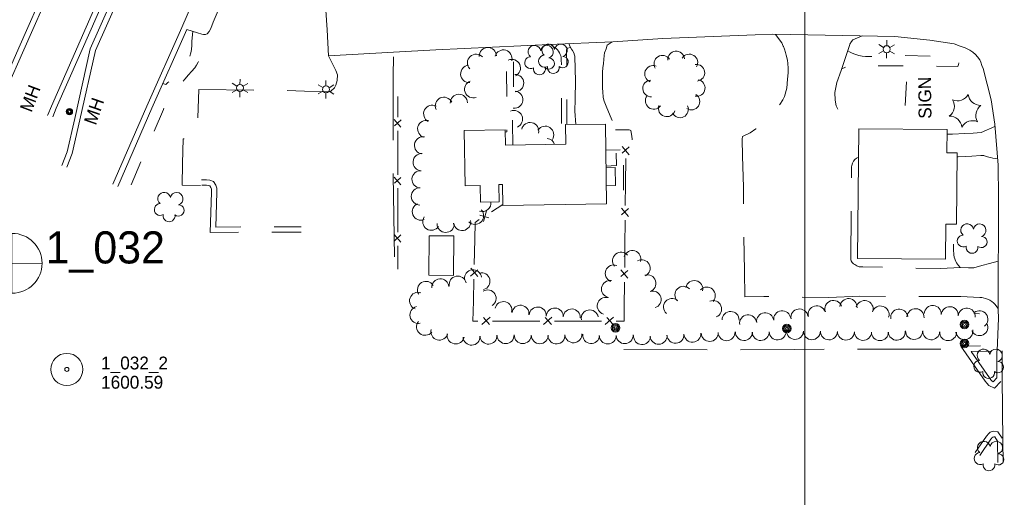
# Model space of a CAD drawing. Header units: feet. Extents: x 189601 to 191909, y 257500 to 259409.
# Tile 3 of 7: x 190633 to 191093, y 258058 to 258281. Entities that reach past the tile are written whole.
import ezdxf
from ezdxf.enums import TextEntityAlignment as Align

# ---------------------------------------------------------------- set-up
doc = ezdxf.new("R2010")
doc.units = ezdxf.units.FT
doc.header["$MEASUREMENT"] = 0
doc.linetypes.add('DGN Style 3', pattern=[54.555911, 38.968508, -15.587403])
doc.linetypes.add('DGN Style 5', pattern=[27.277956, 11.690552, -15.587403])
for name, color, linetype, lineweight in [('E_DRN_Grate', 151, 'Continuous', 0), ('E_DWY', 73, 'DGN Style 3', 0), ('E_LAND_Vegetation', 21, 'Continuous', 0), ('E_MAP_GridLines', 251, 'Continuous', 0), ('E_MAP_Limits', 21, 'DGN Style 3', 0), ('E_MAP_PassPoints', 40, 'Continuous', 0), ('E_MISCPROP', 40, 'Continuous', 0), ('E_MISCPROP_HvyDash', 54, 'DGN Style 3', 13), ('E_MISCPROP_HvyLine', 54, 'Continuous', 13), ('E_MISCPROP_Railing', 40, 'Continuous', 0), ('E_PATH_Sidewalk', 73, 'DGN Style 5', 0), ('E_RDWY', 40, 'Continuous', 13)]:
    doc.layers.add(name, color=color, linetype=linetype, lineweight=lineweight)
doc.styles.add('Style-IGR_FONT_0', font='IGR_FONT_0.shx')
doc.styles.add('Style-IGR_FONT_1', font='IGR_FONT_1.shx')

# ---------------------------------------------------------------- blocks, each defined once
blk = doc.blocks.new('PP')
at = {"layer": 'E_MAP_PassPoints', "color": 40, "linetype": 'Continuous', "lineweight": 0}
for radius in [7.5, 0.96]:
    blk.add_circle((0, 0), radius, dxfattribs=at)
blk = doc.blocks.new('PHOTOC')
at = {"layer": 'E_MAP_Limits', "color": 73, "linetype": 'Continuous', "lineweight": 0}
for p, q in [((0.12, 14.06), (0.06, -13.8)), ((-13.79, 0.03), (14.12, 0.01))]:
    blk.add_line(p, q, dxfattribs=at)
blk.add_circle((0.17, 0.03), 14, dxfattribs=at)
blk = doc.blocks.new('MHO_2')
at = {"layer": 'E_DRN_Grate', "color": 20, "linetype": 'Continuous', "lineweight": 0}
for centre, radius in [((0.06, 0.01), 1.5), ((0.07, 0.01), 1.22), ((0.06, 0), 0.968), ((0.03, -0.01), 0.605)]:
    blk.add_circle(centre, radius, dxfattribs=at)
blk = doc.blocks.new('TREE_2')
at = {"layer": 'E_LAND_Vegetation', "color": 93, "linetype": 'Continuous', "lineweight": 0}
for centre, radius, start, end in [((-1.47, 4.28), 2.78, 1.3946, 209.1676), ((3.57, 2.42), 2.97, 278.4237, 139.6576), ((-4.47, 0.2), 2.78, 78.0716, 279.0827), ((-2.01, -4.2), 2.61, 140.7798, 358.7124), ((3.46, -3.43), 2.97, 196.0745, 79.0478)]:
    blk.add_arc(centre, radius, start, end, dxfattribs=at)
blk = doc.blocks.new('POLE_2')
at = {"layer": 'E_MISCPROP', "color": 20, "linetype": 'Continuous', "lineweight": 0}
for centre, radius in [((-0.01, 0.02), 2.02), ((-0.01, 0.03), 1.52), ((0, -0.01), 1.01), ((0, 0), 0.502)]:
    blk.add_circle(centre, radius, dxfattribs=at)
blk = doc.blocks.new('LTP_2')
at = {"layer": 'E_MISCPROP', "color": 20, "linetype": 'Continuous', "lineweight": 0}
for p, q in [((-1.63, 0.07), (-4.24, 0.14)), ((-0.8, 1.43), (-2, 3.73)), ((0.9, 1.42), (2.27, 3.65)), ((-0.88, -1.42), (-2.24, -3.61)), ((0.76, -1.47), (2, -3.65)), ((1.64, -0.02), (4.16, -0.09))]:
    blk.add_line(p, q, dxfattribs=at)
blk.add_circle((0, 0), 1.64, dxfattribs=at)
blk = doc.blocks.new('SIGN_4')
at = {"layer": 'E_MISCPROP', "color": 20, "linetype": 'Continuous', "lineweight": 0, "style": 'Style-IGR_FONT_0'}
blk.add_text('SIGN', height=6, rotation=0, dxfattribs=at).set_placement((-9.6, -0.01), align=Align.MIDDLE_LEFT)
blk = doc.blocks.new('LTP_3')
at = {"layer": 'E_MISCPROP', "color": 20, "linetype": 'Continuous', "lineweight": 0}
for p, q in [((-1.64, 0.07), (-4.24, 0.14)), ((-0.8, 1.43), (-2, 3.73)), ((0.9, 1.42), (2.27, 3.65)), ((-0.88, -1.42), (-2.24, -3.61)), ((0.76, -1.47), (2, -3.65)), ((1.64, -0.02), (4.16, -0.09))]:
    blk.add_line(p, q, dxfattribs=at)
blk.add_circle((0, 0), 1.64, dxfattribs=at)
blk = doc.blocks.new('TREE_4')
at = {"layer": 'E_LAND_Vegetation', "color": 93, "linetype": 'Continuous', "lineweight": 0}
for centre, radius, start, end in [((-1.47, 4.28), 2.78, 1.3946, 209.1676), ((3.57, 2.42), 2.97, 278.4237, 139.6576), ((-4.47, 0.2), 2.78, 78.0716, 279.0826), ((-2.01, -4.2), 2.61, 140.7797, 358.7123), ((3.46, -3.43), 2.97, 196.0745, 79.0478)]:
    blk.add_arc(centre, radius, start, end, dxfattribs=at)
blk = doc.blocks.new('PINEL_2')
at = {"layer": 'E_LAND_Vegetation', "color": 93, "linetype": 'Continuous', "lineweight": 0}
for centre, start, end in [((-8.14, 7.32), 275.2113, 0.9763), ((2.26, 10.71), 215.2113, 300.9763), ((10.41, 3.41), 155.2114, 240.9763), ((-10.4, -3.39), 335.2113, 60.9763), ((8.15, -7.3), 95.2114, 180.9763), ((-2.25, -10.7), 35.2114, 120.9763)]:
    blk.add_arc(centre, 5.72, start, end, dxfattribs=at)

msp = doc.modelspace()

# ---------------------------------------------------------------- linework, layer by layer
at = {"layer": 'E_DWY', "color": 51, "linetype": 'DGN Style 3', "lineweight": 0, "flags": 128}
for points in [[(190711.24, 258276.68), (190716.2, 258275.06), (190718.25, 258274.56), (190719.13, 258274.33), (190719.97, 258274.3), (190720.86, 258274.71), (190721.65, 258275.68), (190722.43, 258277.18), (190723.64, 258280.18), (190730.47, 258296.46), (190731.03, 258297.86), (190732.5, 258301.26), (190732.6, 258302.49), (190732.29, 258303.52), (190731.61, 258304.24), (190730.99, 258304.76), (190730.43, 258305.28), (190725.78, 258310.33)], [(191090.34, 258146.22), (191088.85, 258148.29), (191088.22, 258148.93), (191087.46, 258149.56), (191086.47, 258150.11), (191085.45, 258150.61), (191084.47, 258150.96), (191083.42, 258151.25), (191082.7, 258151.35), (191082.19, 258151.42), (191081.87, 258151.48), (191072.9, 258151.97), (191045.08, 258151.77), (191025.76, 258151.98), (191011.22, 258151.35), (190995.19, 258151.7), (190980.84, 258151.85), (190972.05, 258151.73), (190971.81, 258163.82), (190971.58, 258179.59), (190971.42, 258188.21), (190971.35, 258203.05), (190970.95, 258217.54), (190970.69, 258225.37), (190970.92, 258226.69), (190974.47, 258228.42), (190977.16, 258230.21), (190980.82, 258233.03), (190983.38, 258235.57), (190985.28, 258237.71), (190987.04, 258239.76), (190988.31, 258241.59), (190989.74, 258243.81), (190990.54, 258245.41), (190991.7, 258249.34), (190991.98, 258253.49), (190992.18, 258256.46), (190992.26, 258258.67), (190992.16, 258260.85), (190991.88, 258262.32), (190991.34, 258264.65), (190991, 258265.99), (190990.5, 258267.52), (190990.03, 258268.73), (190989.96, 258268.87), (190989.97, 258268.85), (190989.26, 258270.51), (190986.38, 258274.42)], [(191026.89, 258273.73), (191022.51, 258271.85), (191021.83, 258271.05), (191021.11, 258269.76), (191020.89, 258269.24), (191020.61, 258268.33), (191020.32, 258267.35), (191017.09, 258257.49), (191015.04, 258251.95), (191014.07, 258247.24), (191014.24, 258243.68), (191014.67, 258240.99), (191015.76, 258238.78), (191016.69, 258237.47), (191017.47, 258236.33), (191017.91, 258235.86), (191021.12, 258233.21), (191024.4, 258230.79), (191025.18, 258230.6), (191026, 258230.36), (191026.14, 258230.33)], [(190889.74, 258270.11), (190890.34, 258268.6), (190890.99, 258267.56), (190891.53, 258266.83), (190892.12, 258265.76), (190892.42, 258264.72), (190892.5, 258264.2), (190892.79, 258258.1), (190892.86, 258252.69), (190892.77, 258244.14), (190892.6, 258238.56), (190893.01, 258232.28)], [(190910.03, 258270.94), (190907.75, 258269.29), (190907.15, 258267.7), (190906.49, 258265.73), (190906.34, 258264.48), (190906.16, 258262.6), (190905.95, 258260.8), (190905.7, 258258.79), (190905.51, 258256.79), (190905.43, 258254.52), (190905.49, 258252.01), (190905.54, 258249.56), (190905.64, 258247.31), (190905.75, 258245.42), (190905.79, 258244.96), (190906.26, 258243.27), (190907.45, 258240.11), (190909.58, 258235.21), (190911.2, 258231.37), (190911.44, 258230.52), (190911.53, 258230.09), (190911.57, 258229.87), (190912.07, 258213.18), (190907.13, 258212.88)], [(190777.42, 258264.33), (190780.95, 258257.52), (190781.61, 258255.44), (190781.5, 258252.93), (190780.94, 258250.6), (190780.23, 258249.38), (190778.64, 258247.83), (190777.7, 258247.55), (190776.69, 258247.51), (190766.22, 258247.88), (190754.68, 258248.21), (190716.83, 258248.66), (190716.03, 258225.83), (190709.55, 258225.57), (190709.29, 258214.07), (190709.08, 258203.94), (190717.67, 258203.84)], [(190808.32, 258170.38), (190807.75, 258208.62), (190807.75, 258255.94), (190807.88, 258262.92), (190807.87, 258266.04)], [(191088.89, 258231.41), (191082.47, 258228.54), (191078.63, 258228.23), (191074.76, 258228.01), (191068.96, 258227.78), (191066.54, 258227.83), (191066.51, 258227.83)], [(191090.43, 258168.47), (191086.27, 258167.34), (191082.71, 258166.35), (191078.97, 258165.25), (191076.5, 258165.24), (191072.56, 258165.45), (191063.55, 258164.91), (191027.11, 258165.79), (191025.5, 258165.83), (191024.31, 258166.18), (191023.34, 258166.79), (191022.7, 258167.23), (191022.08, 258167.8), (191021.65, 258168.56), (191021.54, 258168.89), (191021.54, 258168.95), (191021.92, 258212.49), (191022.02, 258213.19), (191022.25, 258214.21), (191022.78, 258215.2), (191023.36, 258215.94), (191024.17, 258216.56), (191025.2, 258217.15)], [(191090.12, 258216.22), (191087.89, 258216.53), (191086.85, 258216.92), (191086.02, 258217.03), (191084.81, 258217.37), (191083.71, 258217.78), (191082.23, 258217.78), (191078.05, 258217.51), (191075.18, 258217.4), (191071.68, 258217.17), (191071.22, 258217.15)], [(190718.21, 258206.35), (190720.55, 258206.45), (190722.08, 258206.24), (190723.76, 258205.65), (190724.86, 258203.86), (190725.24, 258202.57), (190725.32, 258201.41), (190725.28, 258200.6), (190724.81, 258184.36), (190764.7, 258184.48)], [(190718.31, 258203.86), (190720.43, 258203.94), (190721.49, 258203.8), (190722.1, 258203.58), (190722.55, 258202.84), (190722.76, 258202.12), (190722.81, 258201.38), (190722.78, 258200.7), (190722.24, 258181.85), (190764.71, 258181.98)], [(190915.5, 258127.05), (190968.53, 258127.03), (190995.18, 258127.18), (191017.5, 258127.22), (191059.46, 258127.24), (191073.68, 258127.35)], [(191091.55, 258112.2), (191088.68, 258109.01), (191085.99, 258110.29), (191085.03, 258111.45), (191084.35, 258112.34), (191073, 258128.67), (191086.95, 258128.81)], [(191089.7, 258113.87), (191088.07, 258112.07), (191087.56, 258112.31), (191086.98, 258113.01), (191086.37, 258113.81), (191077.75, 258126.21), (191086.97, 258126.31)], [(191092.17, 258085.68), (191090.27, 258088.62), (191088.12, 258088.92), (191086.62, 258088.43), (191085.63, 258087.6), (191085.17, 258086.97), (191084.9, 258086.61), (191079.67, 258078.92)], [(191090.08, 258084.32), (191088.8, 258086.3), (191088.35, 258086.36), (191087.85, 258086.2), (191087.47, 258085.88), (191087.18, 258085.49), (191086.94, 258085.16), (191081.74, 258077.51)]]:
    msp.add_lwpolyline(points, dxfattribs=at)
at = {"layer": 'E_LAND_Vegetation', "color": 93, "linetype": 'Continuous', "lineweight": 0}
msp.add_line((191081.72, 258143.73), (191079.06, 258144.18), dxfattribs=at)
for centre, radius, start, end in [((190846.42, 258261.11), 4.04, 42.7933, 222.778), ((190851.91, 258264.24), 4.04, 1.9267, 181.9114), ((190859.19, 258263.11), 4.04, 344.1665, 164.1511), ((190933.49, 258260.67), 3.91, 32.234, 212.2187), ((190939.9, 258262.68), 3.91, 5.4647, 185.4494), ((190946.08, 258261.26), 3.91, 327.8349, 147.8196), ((190843.24, 258255.95), 4.04, 94.1261, 274.1108), ((190863.16, 258258.68), 4.04, 294.2313, 114.216), ((190929.15, 258255.95), 3.91, 68.8667, 248.8514), ((190949.36, 258256.47), 3.91, 278.1214, 98.1061), ((190864.67, 258251.66), 4.04, 271.0527, 91.0373), ((190845.09, 258248.75), 4.04, 109.7782, 289.7628), ((190928.22, 258249.14), 3.91, 92.7575, 272.7422), ((190949.52, 258249.37), 3.91, 260.5132, 80.4978), ((190838.41, 258242.35), 4.04, 1.7566, 181.7413), ((190864.23, 258243.87), 4.04, 263.9859, 83.9705), ((190929.44, 258243.33), 3.91, 142.3414, 322.326), ((190947.04, 258243.03), 3.91, 236.7386, 56.7233), ((190825.96, 258237.27), 4.04, 62.84, 242.8247), ((190831.39, 258241.02), 4.04, 25.0699, 205.0546), ((190935.55, 258239.87), 3.91, 161.5453, 341.5299), ((190941.72, 258239.35), 3.91, 205.5974, 25.5821), ((190864.13, 258234.83), 4.04, 293.1533, 113.138), ((190823.16, 258230.2), 4.04, 74.4951, 254.4798), ((190871.67, 258229.19), 4.04, 346.8251, 166.8098), ((190878.71, 258227.46), 4.04, 326.457, 146.4417), ((190821.69, 258222.54), 4.04, 81.5193, 261.504), ((190879.26, 258221.78), 4.04, 16.7951, 83.9928), ((190821.02, 258214.68), 4.04, 86.3849, 266.3695), ((190820.52, 258206.65), 4.04, 87.1794, 267.1641), ((190820.2, 258198.69), 4.04, 90.155, 270.1397), ((190820.69, 258191.55), 4.04, 112.5649, 292.5496), ((190849.37, 258195.68), 4.04, 251.2194, 5.8868), ((190845.93, 258189.62), 4.04, 223.022, 43.0067), ((190825.55, 258186.87), 4.04, 146.3339, 326.3186), ((190832.23, 258185.88), 4.04, 178.9399, 358.9246), ((190839.88, 258186.75), 4.04, 188.8045, 8.7892), ((190914.17, 258168.6), 3.98, 39.5881, 219.5728), ((190919.46, 258169.4), 3.98, 342.2131, 162.1978), ((190923.76, 258165.11), 3.98, 297.5355, 117.5201), ((190845, 258160.4), 3.98, 6.9089, 186.8936), ((190848.96, 258159), 3.98, 284.8235, 104.8082), ((190910.77, 258162.67), 3.98, 68.5475, 248.5322), ((190823.03, 258154.99), 3.98, 31.3267, 211.3114), ((190829.74, 258156.18), 3.98, 4.4625, 184.4472), ((190837.84, 258157.45), 3.98, 11.2798, 191.2645), ((190908.99, 258155.39), 3.98, 80.146, 260.1307), ((190926.52, 258158.06), 3.98, 287.622, 107.6067), ((190948.4, 258155.37), 3.98, 348.3982, 168.3828), ((190819.32, 258149.89), 3.98, 70.4683, 250.453), ((190851.83, 258150.97), 3.98, 302.6598, 122.6445), ((190928.92, 258150.49), 3.98, 287.2242, 107.2089), ((190943.31, 258152.68), 3.98, 45.3454, 225.3301), ((190954.21, 258152.32), 3.98, 317.5523, 137.537), ((190859.19, 258145.51), 3.98, 346.2871, 166.2718), ((190907.01, 258147.51), 3.98, 75.4526, 255.4373), ((190937.96, 258147), 3.98, 49.4387, 229.4234), ((190957.15, 258146.02), 3.98, 292.2176, 112.2023), ((191013.39, 258146.06), 4, 19.9618, 199.9465), ((191020.44, 258146.93), 4, 356.1773, 176.162), ((191027.96, 258146), 4, 345.3432, 165.3279), ((190819.48, 258143.26), 3.98, 102.2338, 282.2185), ((190867.17, 258143.84), 3.98, 352.0958, 172.0805), ((190875.22, 258143.01), 3.98, 355.8402, 175.8249), ((190883.2, 258142.54), 3.98, 356.943, 176.9277), ((190891.13, 258142.09), 3.98, 356.7123, 176.697), ((190899.57, 258141.67), 3.98, 10.5669, 190.5516), ((190965.37, 258140.91), 3.98, 359.3861, 179.3708), ((190981.52, 258140.28), 4, 6.8868, 186.8715), ((190989.47, 258141.24), 4, 6.8868, 186.8715), ((190997.53, 258142.07), 4, 9.6124, 189.5971), ((191005.63, 258143.57), 4, 16.0005, 195.9852), ((191035.4, 258143.47), 4, 341.3434, 161.3281), ((191044.14, 258142), 4, 6.8809, 186.8656), ((191051.76, 258142.2), 4, 357.095, 177.0797), ((191059.82, 258143.7), 3.98, 355.9227, 175.9074), ((191067.77, 258143.15), 3.98, 356.2871, 176.2717), ((191075.66, 258142.52), 3.98, 354.9174, 174.9021), ((191081.61, 258141.24), 3.98, 307.4111, 127.3958), ((190822.62, 258137.71), 3.98, 140.8637, 320.8484), ((190973.57, 258139.32), 4, 6.8868, 186.8715), ((190829.29, 258135.49), 3.98, 165.3004, 345.2851), ((190963.47, 258135.21), 3.98, 182.6625, 2.6472), ((190971.58, 258135.31), 3.98, 178.4114, 358.3961), ((190979.44, 258135.3), 3.98, 180.8471, 0.8318), ((190987.31, 258135.58), 3.98, 182.9718, 2.9565), ((190995.42, 258135.84), 3.98, 178.5969, 358.5816), ((191003.33, 258135.66), 3.98, 179.7165, 359.7011), ((191011.29, 258135.62), 3.98, 179.7165, 359.7011), ((191019.27, 258135.51), 3.98, 179.0895, 359.0742), ((191027.23, 258135.36), 3.98, 178.8201, 358.8047), ((191035.14, 258135.28), 3.98, 180.0415, 0.0262), ((191042.99, 258135.45), 3.98, 182.9065, 2.8912), ((191051.06, 258135.78), 3.98, 179.5516, 359.5362), ((191059.11, 258135.64), 3.98, 176.777, 356.7617), ((191066.99, 258135.26), 3.98, 178.5555, 358.5401), ((191074.58, 258135.72), 3.98, 187.6266, 7.6113), ((191081.57, 258137.58), 3.98, 205.967, 25.9516), ((190836.88, 258133.69), 3.98, 169.4144, 349.3991), ((190844.3, 258133.12), 3.98, 182.75, 2.7346), ((190852.22, 258133.6), 3.98, 182.9476, 2.9323), ((190860.22, 258133.83), 3.98, 181.5522, 1.5369), ((190868.26, 258133.86), 3.98, 179.0638, 359.0485), ((190876.19, 258133.81), 3.98, 179.7976, 359.7823), ((190884, 258133.71), 3.98, 183.8307, 3.8154), ((190891.94, 258134.24), 3.98, 183.8307, 3.8154), ((190900.2, 258133.86), 3.98, 174.7554, 354.7401), ((190907.96, 258133.71), 3.98, 179.7819, 359.7666), ((190915.85, 258133.83), 3.98, 181.5481, 1.5328), ((190923.99, 258133.39), 3.98, 176.0066, 355.9912), ((190931.72, 258133.54), 3.98, 182.0186, 2.0032), ((190939.6, 258134), 3.98, 183.6527, 3.6374), ((190947.53, 258134.53), 3.98, 183.8275, 3.8122), ((190955.56, 258134.87), 3.98, 181.5677, 1.5524)]:
    msp.add_arc(centre, radius, start, end, dxfattribs=at)
at = {"layer": 'E_MAP_GridLines', "color": 161, "linetype": 'Continuous', "lineweight": 0}
msp.add_line((191000, 257500), (191000, 259000), dxfattribs=at)
at = {"layer": 'E_MISCPROP', "color": 20, "linetype": 'Continuous', "lineweight": 0}
msp.add_line((191046.94, 258241.21), (191047.57, 258252.29), dxfattribs=at)
at = {"layer": 'E_MISCPROP_HvyDash', "color": 241, "linetype": 'DGN Style 3', "lineweight": 13, "flags": 128}
msp.add_lwpolyline([(190907.14, 258212.08), (190911.46, 258212.19), (190911.59, 258203.85), (190907.27, 258203.55)], dxfattribs=at)
at = {"layer": 'E_MISCPROP_HvyLine', "color": 241, "linetype": 'Continuous', "lineweight": 13, "flags": 128}
for points in [[(190860.19, 258222.61), (190888.4, 258223.03), (190888.27, 258232.21), (190906.84, 258232.49), (190907.39, 258195.14), (190858.88, 258194.42), (190858.73, 258204.22), (190857.14, 258204.2), (190857.26, 258196.15), (190848.45, 258196.02), (190848.34, 258203.78), (190841.28, 258203.67), (190840.9, 258229.46), (190860.08, 258229.75)], [(191025.34, 258230.33), (191024.72, 258169.72), (191065.78, 258169.31), (191065.95, 258185.75), (191070.9, 258185.7), (191071.24, 258219.06), (191066.42, 258219.11), (191066.53, 258229.92)], [(190824.48, 258180.3), (190824.31, 258161.79), (190835.83, 258161.69), (190836, 258180.2)]]:
    msp.add_lwpolyline(points, close=True, dxfattribs=at)
at = {"layer": 'E_MISCPROP_Railing', "color": 40, "linetype": 'Continuous', "lineweight": 0}
for p, q in [((190808.23, 258234.58), (190811.35, 258230.99)), ((190811.36, 258234.41), (190808.29, 258231.72)), ((190914.67, 258222.02), (190917.98, 258218.14)), ((190918.02, 258221.81), (190914.71, 258218.95)), ((190808.22, 258207.69), (190811.34, 258204.1)), ((190811.34, 258207.53), (190808.28, 258204.83)), ((190849.92, 258186.96), (190851.33, 258191.87)), ((190914.36, 258193.17), (190917.67, 258189.28)), ((190917.71, 258192.95), (190914.39, 258190.09)), ((190848.24, 258189.88), (190852.46, 258188.69)), ((190808.2, 258180.81), (190811.33, 258177.22)), ((190811.33, 258180.64), (190808.26, 258177.94)), ((190843.87, 258161.46), (190847.21, 258164.29)), ((190847.22, 258161.21), (190843.95, 258165.13)), ((190914.04, 258164.31), (190917.35, 258160.42)), ((190917.39, 258164.1), (190914.08, 258161.24)), ((190852.94, 258142.16), (190849.09, 258138.8)), ((190852.76, 258138.8), (190849.87, 258142.08)), ((190881.8, 258142.16), (190877.95, 258138.8)), ((190881.62, 258138.8), (190878.73, 258142.09)), ((190910.65, 258142.16), (190906.81, 258138.81)), ((190910.48, 258138.81), (190907.58, 258142.09))]:
    msp.add_line(p, q, dxfattribs=at)
at = {"layer": 'E_MISCPROP_Railing', "color": 40, "linetype": 'Continuous', "lineweight": 0, "flags": 128}
for points in [[(190809.91, 258245.31), (190809.91, 258235.7)], [(190809.9, 258229.35), (190809.9, 258218.42)], [(190809.9, 258218.42), (190809.89, 258208.81)], [(190907.02, 258220.35), (190913.72, 258220.44)], [(190916.41, 258216.39), (190916.28, 258204.66)], [(190916.28, 258204.66), (190916.17, 258194.35)], [(190809.89, 258202.46), (190809.89, 258191.53)], [(190853.65, 258191.53), (190858.87, 258194.91)], [(190809.89, 258191.53), (190809.88, 258181.92)], [(190845.78, 258178.59), (190845.95, 258186.54), (190847.93, 258187.82)], [(190916.1, 258187.53), (190915.97, 258175.8)], [(190845.54, 258166.86), (190845.78, 258178.59)], [(190809.88, 258175.57), (190809.87, 258164.65)], [(190915.97, 258175.8), (190915.86, 258165.49)], [(190845.18, 258149.74), (190845.39, 258160.05)], [(190915.78, 258158.67), (190915.65, 258146.95)], [(190847.32, 258140.35), (190844.98, 258140.35), (190845.18, 258149.74)], [(190915.65, 258146.95), (190915.58, 258140.36), (190911.86, 258140.36)], [(190864.46, 258140.36), (190854.14, 258140.36)], [(190876.18, 258140.36), (190864.46, 258140.36)], [(190893.31, 258140.36), (190883, 258140.36)], [(190905.04, 258140.36), (190893.31, 258140.36)]]:
    msp.add_lwpolyline(points, dxfattribs=at)
at = {"layer": 'E_PATH_Sidewalk', "color": 51, "linetype": 'DGN Style 5', "lineweight": 0, "flags": 128}
for points in [[(190685.22, 258204.1), (190700.33, 258239.34), (190701.48, 258241.61), (190703.09, 258243.95), (190704.94, 258246.33), (190706.7, 258248.74), (190708.46, 258251.04), (190710.41, 258253.54), (190712.09, 258255.49), (190713.53, 258256.99), (190715, 258258.75), (190715.82, 258259.98), (190716.59, 258261.37), (190717.22, 258262.72), (190717.7, 258264.02), (190718.16, 258265.67), (190718.62, 258267.46), (190718.99, 258269.53), (190719.24, 258271.22), (190719.12, 258274.33)], [(190714.04, 258275.77), (190713.67, 258271.24), (190713.66, 258269.35), (190713.41, 258267.35), (190713.15, 258265.78), (190712.71, 258264.12), (190712.11, 258262.8), (190711.2, 258261.39), (190710.07, 258259.89), (190708.83, 258258.51), (190706.87, 258256.52), (190704.71, 258254.25), (190703.2, 258252.69), (190702.4, 258251.87), (190701.88, 258251.39), (190701.76, 258251.26), (190701.53, 258251.05), (190700.06, 258251.52)], [(190881.17, 258269.76), (190882.62, 258268.56), (190883.81, 258267.74), (190884.43, 258267.24), (190884.93, 258266.53), (190885.37, 258265.79), (190885.73, 258265.06), (190885.97, 258264.39), (190886.13, 258263.82), (190886.21, 258263.35), (190886.23, 258263.02), (190886.25, 258262.68), (190886.44, 258250.61), (190886.37, 258239.69), (190886.39, 258223)], [(190863.53, 258222.66), (190863.39, 258232.89), (190863.86, 258245.47), (190863.87, 258265.48), (190860.62, 258265.58), (190860.8, 258236.61), (190860.75, 258228.91), (190860.1, 258228.78)], [(190888.81, 258232.22), (190888.75, 258267.19), (190888.9, 258267.66), (190889.21, 258267.96), (190890.53, 258268.29)], [(191020.11, 258266.7), (191021.26, 258266.12), (191021.89, 258265.85), (191023, 258265.31), (191024.28, 258264.8), (191025.32, 258264.54), (191026.79, 258264.3), (191028.45, 258264.12), (191030.24, 258264.04), (191031.99, 258264.11), (191033.58, 258264.19), (191035.63, 258264.31), (191037.79, 258264.47), (191040.6, 258264.42), (191043.17, 258264.41), (191045.27, 258264.51), (191063.19, 258264.03), (191071.68, 258263.52), (191071.85, 258262.82), (191072, 258261.61), (191071.96, 258260.99), (191071.8, 258260.39), (191071.67, 258259.91), (191071.48, 258259.35), (191055.43, 258259.73), (191034, 258259.75), (191030.54, 258259.96), (191024.64, 258260.6), (191023.36, 258260.65), (191022.27, 258260.43), (191021.1, 258259.96), (191017.34, 258258.25)], [(190911.57, 258229.77), (190913.14, 258229.74), (190915.61, 258229.72), (190917.15, 258229.77), (190917.93, 258229.72), (190918.44, 258229.69), (190918.7, 258229.48), (190919.1, 258227.82), (190919.36, 258225.62), (190919.55, 258223.57), (190919.55, 258221.71), (190919.43, 258219.01), (190919.31, 258217.44), (190919.26, 258217.3), (190917.99, 258217.32), (190915.94, 258217.22), (190915.39, 258217.15), (190915.25, 258196.78), (190907.37, 258196.44)], [(191072.6, 258165.45), (191071.86, 258166.32), (191071.39, 258166.94), (191070.93, 258167.62), (191070.58, 258168.19), (191070.25, 258168.99), (191070.06, 258169.48), (191069.78, 258170.34), (191069.68, 258171.31), (191069.6, 258172.25), (191069.55, 258172.89), (191069.53, 258173.26), (191069.6, 258185.71)]]:
    msp.add_lwpolyline(points, dxfattribs=at)
at = {"layer": 'E_RDWY', "color": 21, "linetype": 'Continuous', "lineweight": 13, "flags": 128}
for points in [[(190616.68, 258225.9), (190626.93, 258248.51), (190635.08, 258267.19), (190648.33, 258297.22), (190666.23, 258338.58), (190675.95, 258361.61), (190677.12, 258365.16), (190677.58, 258367.65), (190677.8, 258369.45), (190677.84, 258370.55), (190676.64, 258377.09), (190675.7, 258379.62), (190674.34, 258381.67), (190672.75, 258383.87), (190670.76, 258385.8), (190668.19, 258387.81), (190665.38, 258389.2), (190662.7, 258390.56), (190659.89, 258391.89), (190647.06, 258398.92), (190637.72, 258402.85), (190626.83, 258407.33), (190619.98, 258410.12), (190619.2, 258407.74)], [(190624.64, 258249.51), (190632.79, 258268.19), (190646.03, 258298.22), (190663.93, 258339.56), (190673.6, 258362.49), (190674.69, 258365.78), (190675.11, 258368.02), (190675.3, 258369.65), (190675.33, 258370.38), (190674.22, 258376.43), (190673.46, 258378.47), (190672.28, 258380.24), (190670.86, 258382.23), (190669.11, 258383.91), (190666.85, 258385.68), (190664.26, 258386.96), (190661.6, 258388.32), (190658.75, 258389.66), (190645.97, 258396.67), (190636.76, 258400.54), (190625.88, 258405.02), (190619.2, 258407.74)], [(190655.16, 258212.28), (190657.73, 258218.78), (190661.37, 258234.49), (190668.54, 258266.94), (190707.08, 258353.41), (190709.5, 258358.72), (190709.98, 258360.61), (190709.94, 258362.15), (190709.16, 258364.01), (190707.98, 258365.03), (190706.08, 258365.85), (190704.51, 258365.54), (190703.21, 258364.97), (190702.47, 258364.14), (190702.01, 258363.53), (190701.36, 258362.66), (190687.78, 258331.58), (190664.25, 258277.83), (190647.98, 258240.86), (190646.31, 258236.87), (190646.17, 258236.43)], [(190708.96, 258277.7), (190723.47, 258311.28), (190731.29, 258330.33), (190738.5, 258348.78), (190742.08, 258358.53), (190743.08, 258360.72), (190744.03, 258362.37), (190744.96, 258363.47), (190745.84, 258364.26), (190746.7, 258364.92), (190748.35, 258365.72), (190749.55, 258366.12), (190750.88, 258366.44), (190751.94, 258366.69), (190753.54, 258366.67), (190754.67, 258366.55), (190755.64, 258366.35), (190756.82, 258366.09), (190767.33, 258362.62), (190769.01, 258362.13), (190772.39, 258360.88), (190771.52, 258358.54)], [(190652.83, 258213.2), (190655.34, 258219.53), (190658.94, 258235.04), (190666.15, 258267.73), (190704.8, 258354.44), (190707.13, 258359.55), (190707.48, 258360.89), (190707.46, 258361.61), (190707.08, 258362.5), (190706.64, 258362.89), (190705.8, 258363.25), (190705.26, 258363.14), (190704.72, 258362.9), (190704.4, 258362.55), (190704.01, 258362.03), (190703.54, 258361.4), (190690.07, 258330.58), (190666.54, 258276.83), (190650.28, 258239.87), (190648.61, 258235.91)], [(190776.14, 258287.9), (190776.86, 258276.51), (190777.42, 258264.33)], [(190676.79, 258204.36), (190692.6, 258240.88), (190708.96, 258277.7)], [(190679.09, 258203.36), (190694.89, 258239.88), (190711.24, 258276.68)], [(190777.42, 258264.36), (190807.8, 258266.04), (190827.62, 258267.23), (190880.57, 258269.73), (190910.27, 258270.95), (190933.64, 258272.47), (190976.88, 258274.24), (190985.13, 258274.44)], [(190985.13, 258274.44), (191042.11, 258273.47), (191058.52, 258271.73), (191069.85, 258269.94), (191072.66, 258268.9), (191074.91, 258268.08), (191077.09, 258267.02), (191078.52, 258266.16), (191079.74, 258264.98), (191080.72, 258263.94), (191081.81, 258262.47), (191082.22, 258261.35), (191082.81, 258259.85), (191083.42, 258258.4), (191087.1, 258243.85), (191088.8, 258232.51), (191090.36, 258213.21), (191090.55, 258198.35), (191090.34, 258145.64), (191090.48, 258141.71)], [(191090.48, 258141.71), (191089.83, 258126.54)], [(191089.73, 258126.54), (191089.7, 258113.87)], [(191092.23, 258126.53), (191092.2, 258113.87), (191092.58, 258084.34)], [(191090.14, 258074.36), (191090.08, 258084.32)], [(191092.64, 258074.37), (191092.58, 258084.34)]]:
    msp.add_lwpolyline(points, dxfattribs=at)

# ---------------------------------------------------------------- block references
at = {"layer": 'E_DRN_Grate', "color": 20, "linetype": 'Continuous', "lineweight": 0, "xscale": 1.000000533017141, "yscale": 1.000000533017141, "zscale": 1.000000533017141, "rotation": 70.8617167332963}
msp.add_blockref('MHO_2', (190656.43, 258238.24), dxfattribs=at)
at = {"layer": 'E_LAND_Vegetation', "color": 93, "linetype": 'Continuous', "lineweight": 0}
for name, p, xscale, yscale, zscale, rotation in [('TREE_4', (190876.19, 258262.73), 1.000000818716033, 1.000000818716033, 1.000000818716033, 90.72466033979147), ('TREE_4', (190882.66, 258263.4), 1.000000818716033, 1.000000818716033, 1.000000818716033, 90.72466033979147), ('PINEL_2', (191074.92, 258238.71), 1.000000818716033, 1.000000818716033, 1.000000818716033, 90.72466033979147), ('TREE_4', (190703.16, 258194.08), 1.000000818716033, 1.000000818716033, 1.000000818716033, 90.72466033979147), ('TREE_4', (191078.33, 258179.34), 1.000000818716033, 1.000000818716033, 1.000000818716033, 90.72466033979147), ('TREE_2', (191086.02, 258120.8), 1.000000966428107, 1.000000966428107, 1.000000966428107, 91.26342150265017), ('TREE_2', (191086.17, 258077.71), 1.000000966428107, 1.000000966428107, 1.000000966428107, 91.26342150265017)]:
    msp.add_blockref(name, p, dxfattribs=dict(at, xscale=xscale, yscale=yscale, zscale=zscale, rotation=rotation))
at = {"layer": 'E_MAP_Limits', "color": 73, "linetype": 'Continuous', "lineweight": 0}
msp.add_blockref('PHOTOC', (190629.47, 258167.38), dxfattribs=at)
at = {"layer": 'E_MAP_PassPoints', "color": 40, "linetype": 'Continuous', "lineweight": 0}
msp.add_blockref('PP', (190655.24, 258117.81), dxfattribs=at)
at = {"layer": 'E_MISCPROP', "color": 20, "linetype": 'Continuous', "lineweight": 0}
for name, p, xscale, yscale, zscale, rotation in [('LTP_3', (191038.28, 258267.47), 1.000000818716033, 1.000000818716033, 1.000000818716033, 90.72466033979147), ('LTP_2', (190736.14, 258249.36), 1.000000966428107, 1.000000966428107, 1.000000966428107, 91.26342150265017), ('LTP_2', (190776.31, 258248.69), 1.000000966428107, 1.000000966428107, 1.000000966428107, 91.26342150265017), ('SIGN_4', (191056.09, 258244.56), 1.000000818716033, 1.000000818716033, 1.000000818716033, 90.72466033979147), ('POLE_2', (191074.64, 258138.78), 1.000000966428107, 1.000000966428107, 1.000000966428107, 91.26342150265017), ('POLE_2', (190911.65, 258137.28), 1.000000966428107, 1.000000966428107, 1.000000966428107, 91.26342150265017), ('POLE_2', (190991.62, 258136.99), 1.000000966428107, 1.000000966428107, 1.000000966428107, 91.26342150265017), ('POLE_2', (191074.61, 258129.97), 1.000000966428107, 1.000000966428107, 1.000000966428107, 91.26342150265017)]:
    msp.add_blockref(name, p, dxfattribs=dict(at, xscale=xscale, yscale=yscale, zscale=zscale, rotation=rotation))

# ---------------------------------------------------------------- texts
at = {"layer": 'E_DRN_Grate', "color": 20, "linetype": 'Continuous', "lineweight": 0, "style": 'Style-IGR_FONT_1'}
for rotation, p in [(69.248, (190635.9, 258238.7)), (70.8618, (190665.88, 258232.64))]:
    msp.add_text('MH', height=6, rotation=rotation, dxfattribs=at).set_placement(p, align=Align.MIDDLE_LEFT)
at = {"layer": 'E_MAP_Limits', "color": 73, "linetype": 'Continuous', "lineweight": 0, "style": 'Style-IGR_FONT_0'}
msp.add_text('1_032', height=15, dxfattribs=at).set_placement((190645.29, 258167.34))
at = {"layer": 'E_MAP_PassPoints', "color": 40, "linetype": 'Continuous', "lineweight": 0, "style": 'Style-IGR_FONT_0'}
for s, p in [('1_032_2', (190671.24, 258117.81)), ('1600.59', (190671.24, 258108.81))]:
    msp.add_text(s, height=6, dxfattribs=at).set_placement(p)

doc.saveas('drawing.dxf')
